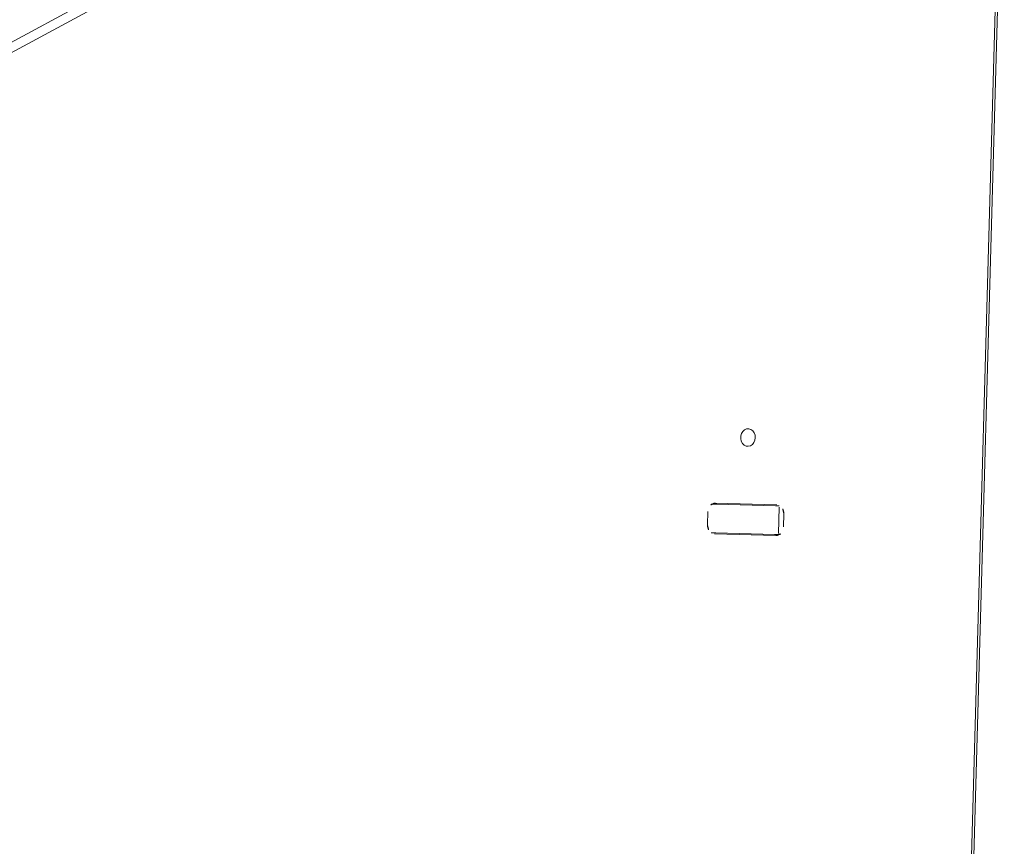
# Model space of a CAD drawing. Extents: x 5459245 to 5462690, y 5971016 to 5972523.
# Tile 58 of 136: x 5462443.65 to 5462444.095, y 5972215.018 to 5972215.391. Entities that reach past the tile are written whole.
import ezdxf

# ---------------------------------------------------------------- set-up
doc = ezdxf.new("R2010")
doc.units = 0
doc.layers.add('A_MAŁA ARCHITEKTURA', color=195, linetype='CONTINUOUS', lineweight=9)

# ---------------------------------------------------------------- blocks, each defined once
blk = doc.blocks.new('MEGA')
at = {"layer": 'A_MAŁA ARCHITEKTURA'}
for p, q in [((5462446.14156, 5972218.20245), (5462445.34815, 5972218.66053)), ((5462446.14571, 5972218.19527), (5462445.3523, 5972218.65335)), ((5462445.47776, 5972217.69721), (5462446.15482, 5972218.08811)), ((5462445.44477, 5972217.67701), (5462446.14565, 5972218.08167)), ((5462445.78697, 5972218.01843), (5462445.78179, 5972218.01544)), ((5462445.79085, 5972218.01869), (5462445.79194, 5972218.0168)), ((5462445.80593, 5972217.99357), (5462445.79208, 5972218.01755)), ((5462445.80521, 5972217.99382), (5462445.79194, 5972218.0168)), ((5462445.78072, 5972218.01032), (5462445.77963, 5972218.01222)), ((5462445.78, 5972218.01058), (5462445.79385, 5972217.98659)), ((5462445.79399, 5972217.98734), (5462445.78072, 5972218.01032)), ((5462445.79529, 5972217.98605), (5462445.80568, 5972217.99204)), ((5462445.80521, 5972217.99382), (5462445.80603, 5972217.9924)), ((5462445.79481, 5972217.98592), (5462445.79399, 5972217.98734)), ((5462445.79896, 5972217.98571), (5462445.80414, 5972217.9887))]:
    blk.add_line(p, q, dxfattribs=at)
at = {"layer": 'A_MAŁA ARCHITEKTURA', "flags": 128}
blk.add_lwpolyline([(5462445.82503, 5972218.02404), (5462445.8239, 5972218.02372), (5462445.82287, 5972218.02312), (5462445.82203, 5972218.0223), (5462445.82146, 5972218.02133), (5462445.82121, 5972218.02029), (5462445.82129, 5972218.01928), (5462445.82171, 5972218.01838), (5462445.82242, 5972218.01768), (5462445.82337, 5972218.01723), (5462445.82446, 5972218.01709), (5462445.8256, 5972218.01725), (5462445.82669, 5972218.01771), (5462445.82763, 5972218.01843), (5462445.82834, 5972218.01934), (5462445.82876, 5972218.02035), (5462445.82885, 5972218.02139), (5462445.82859, 5972218.02236), (5462445.82802, 5972218.02317), (5462445.82718, 5972218.02375), (5462445.82616, 5972218.02404), (5462445.82503, 5972218.02404)], dxfattribs=at)
at = {"layer": 'A_MAŁA ARCHITEKTURA'}
for centre, start, end in [((5462445.78908, 5972218.01539), 35.7193, 124.7563), ((5462445.78337, 5972218.0121), 115.2437, 204.2807), ((5462445.80256, 5972217.99205), 295.2437, 24.2807), ((5462445.79685, 5972217.98875), 215.7193, 304.7563)]:
    blk.add_arc(centre, 0.0037, start, end, dxfattribs=at)

msp = doc.modelspace()

# ---------------------------------------------------------------- block references
at = {"layer": 'A_MAŁA ARCHITEKTURA', "color": 6, "rotation": 58.39971502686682}
msp.add_blockref('MEGA', (7686859.59449, -1809666.16689), dxfattribs=at)

doc.saveas('drawing.dxf')
